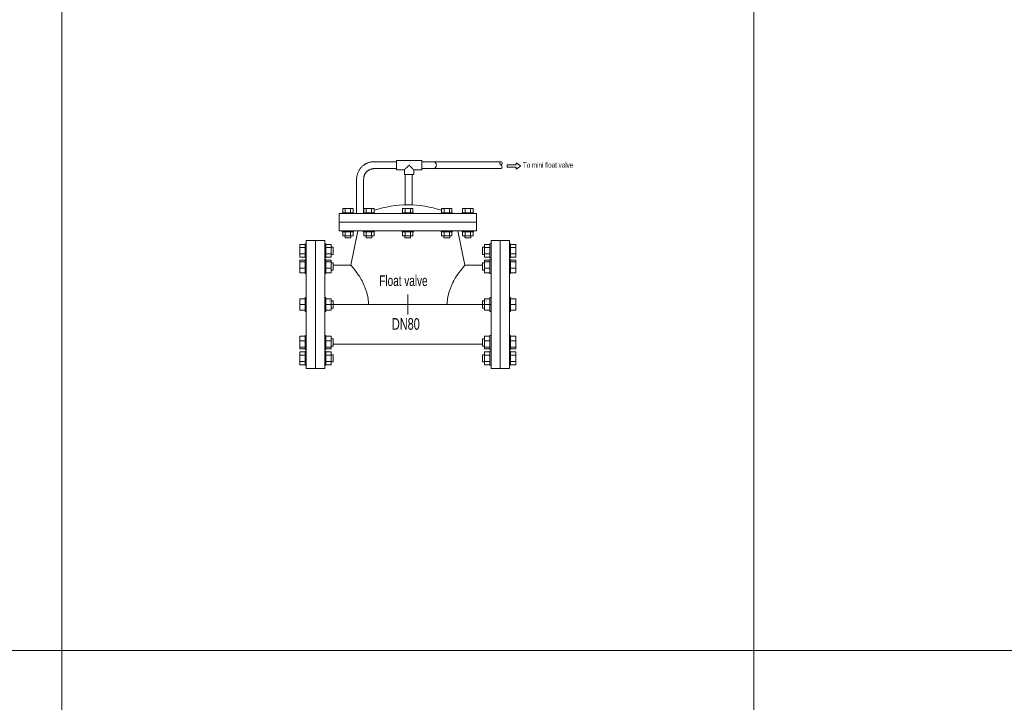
# Model space of a CAD drawing. Header units: millimetres. Extents: x 2339 to 23224, y 1509 to 18979.
# Tile 80 of 124: x 16132 to 17555, y 8134 to 9121. Entities that reach past the tile are written whole.
import ezdxf

# ---------------------------------------------------------------- set-up
doc = ezdxf.new("R2010")
doc.units = ezdxf.units.MM
doc.set_wipeout_variables(frame=1)
doc.layers.get('0').update_dxf_attribs({"lineweight": 0})
doc.styles.add('DISOCP', font='disocp.shx', dxfattribs={"width": 0.6})

# ---------------------------------------------------------------- blocks, each defined once
blk = doc.blocks.new('*U295')
at = {"style": 'DISOCP', "width": 0.7}
blk.add_text('To mini float valve', height=7.292, dxfattribs=at).set_placement((157.3, 187))
blk.add_wipeout([(-138.9, -87.5), (-138.9, -83.1), (-140.3, -83.1), (-140.3, -82.3), (-147.5, -82.3), (-147.5, 82.3), (-140.3, 82.3), (-140.3, 83.1), (-138.9, 83.1), (-138.9, 87.5), (-113.7, 87.5), (-113.7, 83.1), (-112.2, 83.1), (-112.2, 82.3), (-105, 82.3), (-105, 56.9), (-101.9, 56.9), (-101.9, 54), (-78, 54), (-68.3, 100.6), (-93.8, 100.6), (-93.8, 124.3), (-70, 124.3), (-69.7, 175.1), (-63.6, 187.7), (-50.4, 194.9), (-15.6, 195.3), (-15.6, 196.9), (19.2, 196.9), (19.2, 185.8), (8.1, 184.2), (8.1, 177.8), (6.1, 177.8), (6.1, 136.1), (46.2, 128.9), (46.2, 131.3), (60.3, 131.3), (60.3, 125.5), (89.7, 125.5), (93.8, 124.3), (93.8, 100.6), (68.3, 100.6), (78, 54), (101.9, 54), (101.9, 78.2), (105, 78.4), (105, 82.3), (112.2, 82.3), (113.7, 87.5), (138.9, 87.5), (138.9, 83.1), (140.3, 83.1), (140.3, 82.3), (147.5, 82.3), (147.5, -82.3), (140.3, -82.3), (140.3, -83.1), (138.9, -83.1), (138.9, -87.5), (113.7, -87.5), (113.7, -83.1), (112.2, -83.1), (112.2, -82.3), (105, -82.3), (105, -56.9), (101.9, -56.7), (101.9, -54), (-105, -54), (-105, -82.3), (-112.2, -82.3), (-112.2, -83.1), (-113.7, -83.1), (-113.7, -87.5)])
for p, q in [((-15.6, 195.3), (-46.2, 195.3)), ((19.2, 196.9), (-15.6, 196.9)), ((-15.6, 190.5), (-15.6, 196.9)), ((-15.6, 184.2), (-15.6, 190.5)), ((19.2, 196.9), (19.2, 190.5)), ((34.4, 195.3), (19.2, 195.3)), ((19.2, 190.5), (19.2, 184.2)), ((25.1, 195.3), (127.4, 195.3)), ((-46.2, 185.8), (-15.6, 185.8)), ((-15.6, 184.2), (-4.6, 184.2)), ((-4.6, 184.2), (-4.6, 177.8)), ((8.1, 177.8), (-4.6, 177.8)), ((-3.5, 177.8), (-3.5, 136.2)), ((6.1, 136.1), (6.1, 177.8)), ((8.1, 184.2), (19.2, 184.2)), ((8.1, 177.8), (8.1, 184.2)), ((34.4, 185.8), (19.2, 185.8)), ((127.4, 185.8), (25.1, 185.8)), ((-70, 171.5), (-70, 124.3)), ((-60.5, 124.3), (-60.5, 171.5)), ((93.8, 124.3), (-93.8, 124.3)), ((-93.8, 100.6), (-93.8, 124.3)), ((-89.7, 124.3), (-89.7, 125.5)), ((-82, 125.5), (-89.7, 125.5)), ((-85.5, 131.3), (-89.1, 131.3)), ((-89.1, 131.3), (-89.1, 125.5)), ((-78.5, 131.3), (-85.5, 131.3)), ((-85.5, 125.5), (-85.5, 131.3)), ((-74.3, 125.5), (-82, 125.5)), ((-74.9, 131.3), (-78.5, 131.3)), ((-78.5, 131.3), (-78.5, 125.5)), ((-74.9, 131.3), (-74.9, 125.5)), ((-74.3, 125.5), (-74.3, 124.3)), ((-60.9, 124.3), (-60.9, 125.5)), ((-53.3, 125.5), (-60.9, 125.5)), ((-56.8, 131.3), (-60.3, 131.3)), ((-60.3, 131.3), (-60.3, 125.5)), ((-49.7, 131.3), (-56.8, 131.3)), ((-56.8, 125.5), (-56.8, 131.3)), ((-45.6, 125.5), (-53.3, 125.5)), ((-46.2, 131.3), (-49.7, 131.3)), ((-49.7, 131.3), (-49.7, 125.5)), ((-46.2, 131.3), (-46.2, 125.5)), ((-45.6, 125.5), (-45.6, 124.3)), ((-7.8, 125.5), (-7.8, 124.3)), ((-7.8, 125.5), (-0.1, 125.5)), ((-7.2, 131.3), (-3.7, 131.3)), ((-7.2, 131.3), (-7.2, 125.5)), ((-3.7, 131.3), (3.4, 131.3)), ((-3.7, 131.3), (-3.7, 125.5)), ((-0.1, 125.5), (7.6, 125.5)), ((3.4, 131.3), (6.9, 131.3)), ((3.4, 125.5), (3.4, 131.3)), ((6.9, 131.3), (6.9, 125.5)), ((7.6, 124.3), (7.6, 125.5)), ((45.6, 125.5), (45.6, 124.3)), ((45.6, 125.5), (53.3, 125.5)), ((46.2, 131.3), (49.7, 131.3)), ((46.2, 131.3), (46.2, 125.5)), ((49.7, 131.3), (56.8, 131.3)), ((49.7, 131.3), (49.7, 125.5)), ((53.3, 125.5), (60.9, 125.5)), ((56.8, 131.3), (60.3, 131.3)), ((56.8, 125.5), (56.8, 131.3)), ((60.3, 131.3), (60.3, 125.5)), ((60.9, 124.3), (60.9, 125.5)), ((74.3, 125.5), (74.3, 124.3)), ((74.3, 125.5), (82, 125.5)), ((74.9, 131.3), (78.5, 131.3)), ((74.9, 131.3), (74.9, 125.5)), ((78.5, 131.3), (85.5, 131.3)), ((78.5, 131.3), (78.5, 125.5)), ((82, 125.5), (89.7, 125.5)), ((85.5, 131.3), (89.1, 131.3)), ((85.5, 125.5), (85.5, 131.3)), ((89.1, 131.3), (89.1, 125.5)), ((89.7, 124.3), (89.7, 125.5)), ((93.8, 100.6), (93.8, 124.3)), ((93.8, 112.5), (-93.8, 112.5)), ((93.8, 100.6), (-93.8, 100.6)), ((-89.7, 100.6), (-89.7, 99.4)), ((-82, 99.4), (-89.7, 99.4)), ((-89.1, 93.7), (-89.1, 99.4)), ((-85.5, 99.4), (-85.5, 93.7)), ((-74.3, 99.4), (-82, 99.4)), ((-78.5, 93.7), (-78.5, 99.4)), ((-68.3, 100.6), (-78, 54)), ((-74.9, 93.7), (-74.9, 99.4)), ((-74.3, 99.4), (-74.3, 100.6)), ((-60.9, 100.6), (-60.9, 99.4)), ((-53.3, 99.4), (-60.9, 99.4)), ((-60.3, 93.7), (-60.3, 99.4)), ((-56.8, 99.4), (-56.8, 93.7)), ((-45.6, 99.4), (-53.3, 99.4)), ((-49.7, 93.7), (-49.7, 99.4)), ((-46.2, 93.7), (-46.2, 99.4)), ((-45.6, 99.4), (-45.6, 100.6)), ((-7.8, 99.4), (-7.8, 100.6)), ((-7.8, 99.4), (-0.1, 99.4)), ((-7.2, 93.7), (-7.2, 99.4)), ((-3.7, 93.7), (-3.7, 99.4)), ((-0.1, 99.4), (7.6, 99.4)), ((3.4, 99.4), (3.4, 93.7)), ((6.9, 93.7), (6.9, 99.4)), ((7.6, 100.6), (7.6, 99.4)), ((45.6, 99.4), (45.6, 100.6)), ((45.6, 99.4), (53.3, 99.4)), ((46.2, 93.7), (46.2, 99.4)), ((49.7, 93.7), (49.7, 99.4)), ((53.3, 99.4), (60.9, 99.4)), ((56.8, 99.4), (56.8, 93.7)), ((60.3, 93.7), (60.3, 99.4)), ((60.9, 100.6), (60.9, 99.4)), ((68.3, 100.6), (78, 54)), ((74.3, 99.4), (74.3, 100.6)), ((74.3, 99.4), (82, 99.4)), ((74.9, 93.7), (74.9, 99.4)), ((78.5, 93.7), (78.5, 99.4)), ((82, 99.4), (89.7, 99.4)), ((85.5, 99.4), (85.5, 93.7)), ((89.1, 93.7), (89.1, 99.4)), ((89.7, 100.6), (89.7, 99.4)), ((-147.5, 77.9), (-147.5, 82.3)), ((-140.3, 82.3), (-147.5, 82.3)), ((-138.9, 83.1), (-140.3, 83.1)), ((-140.3, 73.5), (-140.3, 83.1)), ((-126.3, 87.5), (-138.9, 87.5)), ((-138.9, -87.5), (-138.9, 87.5)), ((-126.3, 87.5), (-126.3, -87.5)), ((-113.7, 87.5), (-126.3, 87.5)), ((-126.3, -87.5), (-126.3, 87.5)), ((-113.7, 87.5), (-113.7, -87.5)), ((-112.2, 83.1), (-113.7, 83.1)), ((-112.2, 83.1), (-112.2, 73.5)), ((-105, 82.3), (-112.2, 82.3)), ((-105, 82.3), (-105, 77.9)), ((-85.5, 93.7), (-89.1, 93.7)), ((-85.9, 93.7), (-85.9, 91.2)), ((-82, 91.2), (-85.9, 91.2)), ((-78.5, 93.7), (-85.5, 93.7)), ((-78.2, 91.2), (-82, 91.2)), ((-74.9, 93.7), (-78.5, 93.7)), ((-78.1, 91.2), (-78.1, 93.7)), ((-56.8, 93.7), (-60.3, 93.7)), ((-57.2, 93.7), (-57.2, 91.2)), ((-53.3, 91.2), (-57.2, 91.2)), ((-49.7, 93.7), (-56.8, 93.7)), ((-49.5, 91.2), (-53.3, 91.2)), ((-46.2, 93.7), (-49.7, 93.7)), ((-49.3, 91.2), (-49.3, 93.7)), ((-7.2, 93.7), (-3.7, 93.7)), ((-4.1, 91.2), (-4.1, 93.7)), ((-3.9, 91.2), (-0.1, 91.2)), ((-3.7, 93.7), (3.4, 93.7)), ((-0.1, 91.2), (3.8, 91.2)), ((3.4, 93.7), (6.9, 93.7)), ((3.8, 93.7), (3.8, 91.2)), ((46.2, 93.7), (49.7, 93.7)), ((49.3, 91.2), (49.3, 93.7)), ((49.5, 91.2), (53.3, 91.2)), ((49.7, 93.7), (56.8, 93.7)), ((53.3, 91.2), (57.2, 91.2)), ((56.8, 93.7), (60.3, 93.7)), ((57.2, 93.7), (57.2, 91.2)), ((74.9, 93.7), (78.5, 93.7)), ((78.1, 91.2), (78.1, 93.7)), ((78.2, 91.2), (82, 91.2)), ((78.5, 93.7), (85.5, 93.7)), ((82, 91.2), (85.9, 91.2)), ((85.5, 93.7), (89.1, 93.7)), ((85.9, 93.7), (85.9, 91.2)), ((105, 82.3), (105, 77.9)), ((105, 82.3), (112.2, 82.3)), ((112.2, 83.1), (113.7, 83.1)), ((112.2, 83.1), (112.2, 73.5)), ((113.7, 87.5), (126.3, 87.5)), ((113.7, 87.5), (113.7, -87.5)), ((126.3, 87.5), (138.9, 87.5)), ((126.3, 87.5), (126.3, -87.5)), ((126.3, -87.5), (126.3, 87.5)), ((138.9, -87.5), (138.9, 87.5)), ((138.9, 83.1), (140.3, 83.1)), ((140.3, 73.5), (140.3, 83.1)), ((140.3, 82.3), (147.5, 82.3)), ((147.5, 77.9), (147.5, 82.3)), ((-147.5, 69.1), (-147.5, 77.9)), ((-140.3, 77.9), (-147.5, 77.9)), ((-147.5, 64.7), (-147.5, 69.1)), ((-147.5, 69.1), (-140.3, 69.1)), ((-140.3, 63.9), (-140.3, 73.5)), ((-105, 77.9), (-112.2, 77.9)), ((-112.2, 73.5), (-112.2, 63.9)), ((-112.2, 69.1), (-105, 69.1)), ((-101.9, 78.4), (-105, 78.4)), ((-105, 77.9), (-105, 69.1)), ((-105, 69.1), (-105, 64.7)), ((-105, 68.6), (-101.9, 68.6)), ((-101.9, 78.2), (-101.9, 73.5)), ((-101.9, 73.5), (-101.9, 68.6)), ((101.9, 78.4), (105, 78.4)), ((101.9, 78.2), (101.9, 73.5)), ((101.9, 73.5), (101.9, 68.6)), ((105, 68.6), (101.9, 68.6)), ((105, 77.9), (105, 69.1)), ((105, 77.9), (112.2, 77.9)), ((105, 69.1), (105, 64.7)), ((112.2, 69.1), (105, 69.1)), ((112.2, 73.5), (112.2, 63.9)), ((140.3, 77.9), (147.5, 77.9)), ((140.3, 63.9), (140.3, 73.5)), ((147.5, 69.1), (140.3, 69.1)), ((147.5, 69.1), (147.5, 77.9)), ((147.5, 64.7), (147.5, 69.1)), ((-140.3, 64.7), (-147.5, 64.7)), ((-147.5, 58.2), (-147.5, 60.5)), ((-140.3, 60.5), (-147.5, 60.5)), ((-147.5, 49.7), (-147.5, 58.2)), ((-140.3, 58.2), (-147.5, 58.2)), ((-140.3, 63.9), (-138.9, 63.9)), ((-138.9, 61.6), (-140.3, 61.6)), ((-140.3, 45.2), (-140.3, 61.6)), ((-138.9, 61.6), (-140.3, 61.6)), ((-140.3, 61.3), (-140.3, 61.3)), ((-113.7, 63.9), (-112.2, 63.9)), ((-112.2, 61.6), (-113.7, 61.6)), ((-112.2, 61.6), (-113.7, 61.6)), ((-105, 64.7), (-112.2, 64.7)), ((-112.2, 61.6), (-112.2, 45.2)), ((-112.2, 61.3), (-112.2, 61.3)), ((-105, 60.5), (-112.2, 60.5)), ((-105, 58.2), (-112.2, 58.2)), ((-105, 60.5), (-105, 58.2)), ((-105, 58.2), (-105, 49.7)), ((-101.9, 56.9), (-105, 56.9)), ((-101.9, 56.9), (-105, 56.9)), ((-101.9, 56.9), (-101.9, 48.5)), ((-101.9, 56.7), (-101.9, 56.7)), ((-101.9, 54), (-78, 54)), ((101.9, 54), (78, 54)), ((101.9, 56.9), (105, 56.9)), ((101.9, 56.9), (101.9, 48.5)), ((101.9, 56.9), (105, 56.9)), ((101.9, 56.7), (101.9, 56.7)), ((105, 64.7), (112.2, 64.7)), ((105, 60.5), (105, 58.2)), ((105, 60.5), (112.2, 60.5)), ((105, 58.2), (105, 49.7)), ((105, 58.2), (112.2, 58.2)), ((113.7, 63.9), (112.2, 63.9)), ((112.2, 61.6), (113.7, 61.6)), ((112.2, 61.6), (112.2, 45.2)), ((112.2, 61.6), (113.7, 61.6)), ((112.2, 61.3), (112.2, 61.3)), ((113.7, -54), (113.7, 54)), ((140.3, 63.9), (138.9, 63.9)), ((138.9, 61.6), (140.3, 61.6)), ((138.9, 61.6), (140.3, 61.6)), ((140.3, 64.7), (147.5, 64.7)), ((140.3, 45.2), (140.3, 61.6)), ((140.3, 61.3), (140.3, 61.3)), ((140.3, 60.5), (147.5, 60.5)), ((140.3, 58.2), (147.5, 58.2)), ((147.5, 58.2), (147.5, 60.5)), ((147.5, 49.7), (147.5, 58.2)), ((-147.5, 43.4), (-147.5, 49.7)), ((-140.3, 49.7), (-147.5, 49.7)), ((-147.5, 43.4), (-140.3, 43.4)), ((-140.3, 42.4), (-140.3, 45.2)), ((-140.3, 42.4), (-138.9, 42.4)), ((-113.7, 42.4), (-112.2, 42.4)), ((-105, 49.7), (-112.2, 49.7)), ((-112.2, 45.2), (-112.2, 42.4)), ((-112.2, 43.4), (-105, 43.4)), ((-105, 49.7), (-105, 43.4)), ((-105, 47.1), (-101.9, 47.1)), ((-101.9, 48.5), (-101.9, 47.1)), ((-101.9, 47.2), (-101.9, 47.2)), ((101.9, 48.5), (101.9, 47.1)), ((101.9, 47.2), (101.9, 47.2)), ((105, 47.1), (101.9, 47.1)), ((105, 49.7), (105, 43.4)), ((105, 49.7), (112.2, 49.7)), ((112.2, 43.4), (105, 43.4)), ((112.2, 45.2), (112.2, 42.4)), ((113.7, 42.4), (112.2, 42.4)), ((140.3, 42.4), (138.9, 42.4)), ((140.3, 49.7), (147.5, 49.7)), ((140.3, 42.4), (140.3, 45.2)), ((147.5, 43.4), (140.3, 43.4)), ((147.5, 43.4), (147.5, 49.7)), ((0, 13.5), (0, -13.5)), ((-147.5, 0), (-147.5, 7.6)), ((-140.3, 7.6), (-147.5, 7.6)), ((-138.9, 9.6), (-140.3, 9.6)), ((-140.3, 9.6), (-140.3, 9.3)), ((-140.3, -9.6), (-140.3, 9.6)), ((-112.2, 9.6), (-113.7, 9.6)), ((113.7, 0), (-113.7, 0)), ((-112.2, 9.6), (-112.2, -9.6)), ((-112.2, 9.3), (-112.2, 9.6)), ((-105, 7.6), (-112.2, 7.6)), ((-107.2, 4.7), (-107.2, 4.9)), ((-105, 7.6), (-105, 0)), ((-101.9, 4.9), (-105, 4.9)), ((-101.9, 4.9), (-101.9, -4.9)), ((101.9, 4.9), (105, 4.9)), ((101.9, 4.9), (101.9, -4.9)), ((105, 7.6), (105, 0)), ((105, 7.6), (112.2, 7.6)), ((107.2, 4.7), (107.2, 4.9)), ((112.2, 9.6), (113.7, 9.6)), ((112.2, 9.6), (112.2, -9.6)), ((112.2, 9.3), (112.2, 9.6)), ((138.9, 9.6), (140.3, 9.6)), ((140.3, 9.6), (140.3, 9.3)), ((140.3, -9.6), (140.3, 9.6)), ((140.3, 7.6), (147.5, 7.6)), ((147.5, 0), (147.5, 7.6)), ((-147.5, -7.6), (-147.5, 0)), ((-140.3, 0), (-147.5, 0)), ((-140.3, -7.6), (-147.5, -7.6)), ((-140.3, -9.3), (-140.3, -9.6)), ((-140.3, -9.6), (-138.9, -9.6)), ((-113.7, -9.6), (-112.2, -9.6)), ((-105, 0), (-112.2, 0)), ((-105, -7.6), (-112.2, -7.6)), ((-112.2, -9.6), (-112.2, -9.3)), ((-105, 0), (-105, -7.6)), ((-105, -4.9), (-101.9, -4.9)), ((-101.9, -4.9), (-101.9, -4.7)), ((101.9, -4.9), (101.9, -4.7)), ((105, -4.9), (101.9, -4.9)), ((105, 0), (105, -7.6)), ((105, 0), (112.2, 0)), ((105, -7.6), (112.2, -7.6)), ((112.2, -9.6), (112.2, -9.3)), ((113.7, -9.6), (112.2, -9.6)), ((140.3, -9.6), (138.9, -9.6)), ((140.3, 0), (147.5, 0)), ((140.3, -7.6), (147.5, -7.6)), ((140.3, -9.3), (140.3, -9.6)), ((147.5, -7.6), (147.5, 0)), ((-147.5, -49.7), (-147.5, -43.4)), ((-140.3, -43.4), (-147.5, -43.4)), ((-147.5, -58.2), (-147.5, -49.7)), ((-140.3, -49.7), (-147.5, -49.7)), ((-138.9, -42.4), (-140.3, -42.4)), ((-140.3, -45.2), (-140.3, -42.4)), ((-140.3, -61.6), (-140.3, -45.2)), ((-112.2, -42.4), (-113.7, -42.4)), ((-112.2, -42.4), (-112.2, -45.2)), ((-105, -43.4), (-112.2, -43.4)), ((-112.2, -45.2), (-112.2, -61.6)), ((-105, -49.7), (-112.2, -49.7)), ((-105, -43.4), (-105, -49.7)), ((-101.9, -47.1), (-105, -47.1)), ((-105, -49.7), (-105, -58.2)), ((-101.9, -47.1), (-101.9, -48.5)), ((-101.9, -47.2), (-101.9, -47.2)), ((-101.9, -48.5), (-101.9, -56.9)), ((101.9, -47.1), (105, -47.1)), ((101.9, -47.1), (101.9, -48.5)), ((101.9, -47.2), (101.9, -47.2)), ((101.9, -48.5), (101.9, -56.9)), ((105, -43.4), (105, -49.7)), ((105, -43.4), (112.2, -43.4)), ((105, -49.7), (105, -58.2)), ((105, -49.7), (112.2, -49.7)), ((112.2, -42.4), (113.7, -42.4)), ((112.2, -42.4), (112.2, -45.2)), ((112.2, -45.2), (112.2, -61.6)), ((138.9, -42.4), (140.3, -42.4)), ((140.3, -45.2), (140.3, -42.4)), ((140.3, -43.4), (147.5, -43.4)), ((140.3, -61.6), (140.3, -45.2)), ((140.3, -49.7), (147.5, -49.7)), ((147.5, -49.7), (147.5, -43.4)), ((147.5, -58.2), (147.5, -49.7)), ((-147.5, -60.5), (-147.5, -58.2)), ((-140.3, -58.2), (-147.5, -58.2)), ((-140.3, -60.5), (-147.5, -60.5)), ((-147.5, -69.1), (-147.5, -64.7)), ((-140.3, -64.7), (-147.5, -64.7)), ((-140.3, -61.3), (-140.3, -61.3)), ((-140.3, -61.6), (-138.9, -61.6)), ((-140.3, -61.6), (-138.9, -61.6)), ((-138.9, -63.9), (-140.3, -63.9)), ((-140.3, -73.5), (-140.3, -63.9)), ((-113.7, -61.6), (-112.2, -61.6)), ((-113.7, -61.6), (-112.2, -61.6)), ((-112.2, -63.9), (-113.7, -63.9)), ((-105, -58.2), (-112.2, -58.2)), ((-105, -60.5), (-112.2, -60.5)), ((-112.2, -61.3), (-112.2, -61.3)), ((-112.2, -63.9), (-112.2, -73.5)), ((-105, -64.7), (-112.2, -64.7)), ((-105, -56.9), (-101.9, -56.9)), ((-105, -56.9), (-101.9, -56.9)), ((-105, -58.2), (-105, -60.5)), ((-105, -64.7), (-105, -69.1)), ((-101.9, -54), (101.9, -54)), ((-101.9, -56.7), (-101.9, -56.7)), ((101.9, -56.7), (101.9, -56.7)), ((105, -56.9), (101.9, -56.9)), ((105, -56.9), (101.9, -56.9)), ((105, -58.2), (105, -60.5)), ((105, -58.2), (112.2, -58.2)), ((105, -60.5), (112.2, -60.5)), ((105, -64.7), (105, -69.1)), ((105, -64.7), (112.2, -64.7)), ((112.2, -61.3), (112.2, -61.3)), ((113.7, -61.6), (112.2, -61.6)), ((113.7, -61.6), (112.2, -61.6)), ((112.2, -63.9), (113.7, -63.9)), ((112.2, -63.9), (112.2, -73.5)), ((140.3, -61.6), (138.9, -61.6)), ((140.3, -61.6), (138.9, -61.6)), ((138.9, -63.9), (140.3, -63.9)), ((140.3, -58.2), (147.5, -58.2)), ((140.3, -60.5), (147.5, -60.5)), ((140.3, -61.3), (140.3, -61.3)), ((140.3, -73.5), (140.3, -63.9)), ((140.3, -64.7), (147.5, -64.7)), ((147.5, -60.5), (147.5, -58.2)), ((147.5, -69.1), (147.5, -64.7)), ((-147.5, -77.9), (-147.5, -69.1)), ((-140.3, -69.1), (-147.5, -69.1)), ((-147.5, -82.3), (-147.5, -77.9)), ((-140.3, -77.9), (-147.5, -77.9)), ((-140.3, -83.1), (-140.3, -73.5)), ((-105, -69.1), (-112.2, -69.1)), ((-112.2, -73.5), (-112.2, -83.1)), ((-105, -77.9), (-112.2, -77.9)), ((-101.9, -68.6), (-105, -68.6)), ((-105, -69.1), (-105, -77.9)), ((-105, -77.9), (-105, -82.3)), ((-105, -78.4), (-101.9, -78.4)), ((-101.9, -68.6), (-101.9, -73.5)), ((-101.9, -73.5), (-101.9, -78.4)), ((101.9, -68.6), (105, -68.6)), ((101.9, -68.6), (101.9, -73.5)), ((101.9, -73.5), (101.9, -78.4)), ((105, -78.4), (101.9, -78.4)), ((105, -69.1), (105, -77.9)), ((105, -69.1), (112.2, -69.1)), ((105, -77.9), (105, -82.3)), ((105, -77.9), (112.2, -77.9)), ((112.2, -73.5), (112.2, -83.1)), ((140.3, -69.1), (147.5, -69.1)), ((140.3, -83.1), (140.3, -73.5)), ((140.3, -77.9), (147.5, -77.9)), ((147.5, -77.9), (147.5, -69.1)), ((147.5, -82.3), (147.5, -77.9)), ((-140.3, -82.3), (-147.5, -82.3)), ((-140.3, -83.1), (-138.9, -83.1)), ((-138.9, -87.5), (-126.3, -87.5)), ((-126.3, -87.5), (-113.7, -87.5)), ((-113.7, -83.1), (-112.2, -83.1)), ((-105, -82.3), (-112.2, -82.3)), ((105, -82.3), (112.2, -82.3)), ((113.7, -83.1), (112.2, -83.1)), ((126.3, -87.5), (113.7, -87.5)), ((138.9, -87.5), (126.3, -87.5)), ((140.3, -83.1), (138.9, -83.1)), ((140.3, -82.3), (147.5, -82.3))]:
    blk.add_line(p, q)
at = {"flags": 128}
for points in [[(-46.2, 195.3), (-47.1, 195.3), (-48.1, 195.2), (-49, 195.1), (-50, 195), (-50.9, 194.8), (-51.8, 194.6), (-52.8, 194.4), (-53.7, 194.1), (-54.6, 193.8), (-55.4, 193.4), (-56.3, 193), (-57.2, 192.6), (-58, 192.1), (-58.8, 191.7), (-59.6, 191.1), (-60.4, 190.6), (-61.1, 190), (-61.9, 189.4), (-62.6, 188.7), (-63.3, 188.1), (-63.9, 187.4), (-64.5, 186.7), (-65.1, 185.9), (-65.7, 185.1), (-66.2, 184.3), (-66.7, 183.5), (-67.2, 182.7), (-67.6, 181.9), (-68, 181), (-68.4, 180.1), (-68.7, 179.2), (-69, 178.3), (-69.2, 177.4), (-69.5, 176.5), (-69.6, 175.5), (-69.8, 174.6), (-69.9, 173.6), (-70, 172.7), (-70, 171.7), (-70, 171.5)], [(-60.5, 171.5), (-60.4, 172.1), (-60.4, 172.6), (-60.4, 173.2), (-60.3, 173.8), (-60.2, 174.3), (-60, 174.9), (-59.9, 175.4), (-59.7, 176), (-59.5, 176.5), (-59.3, 177), (-59.1, 177.6), (-58.8, 178.1), (-58.6, 178.6), (-58.3, 179.1), (-58, 179.6), (-57.6, 180), (-57.3, 180.5), (-56.9, 180.9), (-56.5, 181.3), (-56.1, 181.7), (-55.7, 182.1), (-55.3, 182.5), (-54.8, 182.9), (-54.4, 183.2), (-53.9, 183.5), (-53.4, 183.8), (-52.9, 184.1), (-52.4, 184.3), (-51.9, 184.6), (-51.3, 184.8), (-50.8, 185), (-50.3, 185.2), (-49.7, 185.3), (-49.2, 185.5), (-48.6, 185.6), (-48, 185.6), (-47.5, 185.7), (-46.9, 185.8), (-46.3, 185.8), (-46.2, 185.8)]]:
    blk.add_lwpolyline(points, dxfattribs=at)
for points in [[(153.9, 189.4), (148, 193.6), (148, 191.1), (135.7, 191.1), (135.7, 189.4)], [(153.9, 189.3), (148, 185.1), (148, 187.6), (135.7, 187.6), (135.7, 189.3)]]:
    blk.add_lwpolyline(points)
for centre, radius, start, end in [((34.4, 190.5), 4.76, 270, 90), ((0, -12.9), 149.1, 71.9529, 108.0471)]:
    blk.add_arc(centre, radius, start, end)
blk.add_ellipse((127.4, 192.9), major_axis=(0, -2.38), ratio=0.622117)
for centre, major_axis, ratio, start_param, end_param in [((127.4, 188.2), (0, -2.38), 0.622117, 0, 3.141593), ((93.7, 18.6), (0, 102.4), 0.000001, 0.785356, 0.785416), ((0, 76.2), (102.4, 0), 0.000001, 0.785398, 0.785406)]:
    blk.add_ellipse(centre, major_axis=major_axis, ratio=ratio, start_param=start_param, end_param=end_param)
at = {"extrusion": (0, 0, -1)}
for centre, major_axis, start_param, end_param in [((-93.7, 18.6), (0, 102.4), 0.785356, 0.785416), ((0, 76.2), (-102.4, 0), 0.785398, 0.785406)]:
    blk.add_ellipse(centre, major_axis=major_axis, ratio=0.000001, start_param=start_param, end_param=end_param, dxfattribs=at)
for points, knots in [([(-4.6, 184.2), (-4.6, 184.2), (-4.6, 184.2), (-4.5, 184.3), (-4.4, 184.4), (-4.3, 184.5), (-4.1, 184.7), (-4, 184.8), (-3.8, 185), (-3.6, 185.2), (-3.4, 185.5), (-3.1, 185.7), (-2.9, 185.9), (-2.7, 186.2), (-2.3, 186.5), (-1.9, 186.9), (-1.6, 187.3), (-1.2, 187.6), (-0.5, 188.3), (0.5, 189.3), (1.3, 190.1), (1.7, 190.5)], [0, 0, 0, 0, 0.071429, 0.107143, 0.142857, 0.178571, 0.214286, 0.25, 0.285714, 0.321429, 0.357143, 0.392857, 0.428571, 0.464286, 0.5, 0.571429, 0.607143, 0.642857, 0.714286, 0.857143, 1, 1, 1, 1]), ([(1.7, 190.5), (2.1, 190.1), (2.9, 189.3), (3.9, 188.3), (4.6, 187.6), (5, 187.3), (5.3, 187), (5.5, 186.7), (5.8, 186.4), (6.1, 186.2), (6.3, 185.9), (6.6, 185.7), (6.8, 185.5), (7, 185.2), (7.2, 185), (7.4, 184.8), (7.6, 184.7), (7.7, 184.5), (7.8, 184.4), (7.9, 184.3), (8, 184.2), (8.1, 184.2), (8.1, 184.2)], [0, 0, 0, 0, 0.142857, 0.285714, 0.357143, 0.392857, 0.428571, 0.464286, 0.5, 0.535714, 0.571429, 0.607143, 0.642857, 0.678571, 0.714286, 0.75, 0.785714, 0.821429, 0.857143, 0.892857, 0.928571, 1, 1, 1, 1]), ([(-53.8, 0), (-53.8, 1.9), (-54, 5.6), (-54.7, 10), (-55.4, 13.5), (-56.1, 16.1), (-56.9, 18.6), (-57.8, 21.1), (-58.6, 23.4), (-59.9, 26.5), (-62.3, 31.6), (-65.3, 37.2), (-67.5, 40.8), (-78, 54)], [0, 0, 0, 0, 0.0625, 0.125, 0.15625, 0.1875, 0.21875, 0.25, 0.28125, 0.3125, 0.375, 0.5, 0.5751957, 0.5751957, 0.5751957, 0.5751957]), ([(53.8, 0), (53.8, 1.9), (54, 5.6), (54.7, 10), (55.4, 13.5), (56.1, 16.1), (56.9, 18.6), (57.8, 21.1), (58.6, 23.4), (59.9, 26.5), (62.3, 31.6), (65.3, 37.2), (67.5, 40.8), (78, 54)], [0, 0, 0, 0, 0.0625, 0.125, 0.15625, 0.1875, 0.21875, 0.25, 0.28125, 0.3125, 0.375, 0.5, 0.5751957, 0.5751957, 0.5751957, 0.5751957])]:
    blk.add_open_spline(points, degree=3, knots=knots)
at = {"style": 'DISOCP', "width": 0.7}
for s, height, p in [('Float valve', 14.583, (-39, 25.3)), ('DN80', 15.92, (-21.8, -34.5))]:
    blk.add_text(s, height=height, dxfattribs=at).set_placement(p)

msp = doc.modelspace()

# ---------------------------------------------------------------- linework, layer by layer
for p, q in [((16193.1, 1508.9), (16193.1, 16868.4)), ((17193.1, 1508.9), (17193.1, 16868.4)), ((2339.1, 8208.9), (19193.1, 8208.9))]:
    msp.add_line(p, q)

# ---------------------------------------------------------------- block references
at = {"xscale": 1.057142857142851, "yscale": 1.057142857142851, "zscale": 1.057142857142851}
msp.add_blockref('*U295', (16693.1, 8708.9), dxfattribs=at)

doc.saveas('drawing.dxf')
